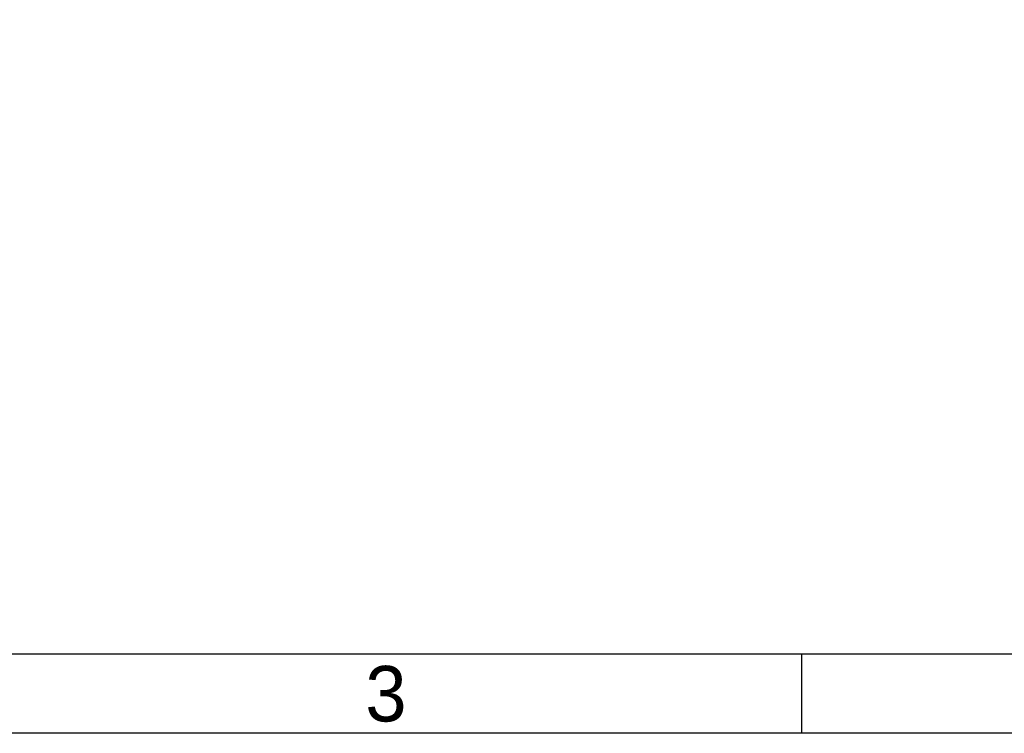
# Model space of a CAD drawing. Header units: millimetres. Extents: x 4086 to 10416, y 123 to 1549.
# Tile 49 of 256: x 6803 to 7101, y 124 to 340. Entities that reach past the tile are written whole.
import ezdxf
from ezdxf.enums import TextEntityAlignment as Align

# ---------------------------------------------------------------- set-up
doc = ezdxf.new("R2010")
doc.units = ezdxf.units.MM
doc.styles.add('思源黑', font='SourceHanSansCN-Normal.ttf')

# ---------------------------------------------------------------- blocks, each defined once
blk = doc.blocks.new('1')
at = {"color": 2}
blk.add_line((7039.66, 123.62), (7039.66, 147.62), dxfattribs=at)
for points in [[(6283.66, 123.62), (6283.66, 1549.22), (8299.66, 1549.22), (8299.66, 123.62)], [(6403.66, 147.62), (6403.66, 1525.22), (8275.66, 1525.22), (8275.66, 147.62)]]:
    blk.add_lwpolyline(points, close=True, dxfattribs=at)
at = {"color": 2, "style": '思源黑'}
blk.add_text('3', height=16.8, dxfattribs=at).set_placement((6913.66, 135.62), align=Align.MIDDLE_CENTER)
at = {"color": 7, "style": '思源黑'}
for tag, height, p in [('编号', 19.2, (8134.84, 252.67)), ('比例', 8, (7939.66, 171.62))]:
    blk.add_attdef(tag, text='', height=height, dxfattribs=at).set_placement(p, align=Align.MIDDLE)
at = {"linetype": 'Continuous', "lineweight": 0, "ltscale": 0.3, "style": '思源黑'}
for tag, p in [('当前页', (8121.35, 207.93)), ('总页数', (8160.27, 207.93))]:
    blk.add_attdef(tag, text='', height=8, dxfattribs=at).set_placement(p, align=Align.MIDDLE)

msp = doc.modelspace()

# ---------------------------------------------------------------- block references
msp.add_blockref('1', (0, 0))

doc.saveas('drawing.dxf')
